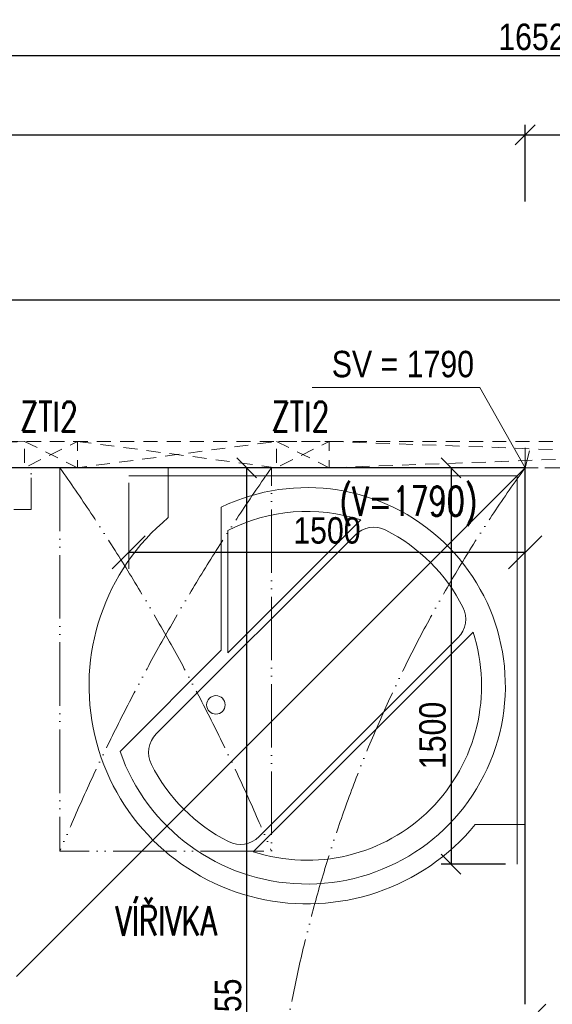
# Model space of a CAD drawing. Header units: millimetres. Extents: x -300958 to -108039, y 30118 to 292543.
# Tile 115 of 256: x -226915 to -224900, y 129955 to 133680. Entities that reach past the tile are written whole.
import ezdxf
from ezdxf.enums import TextEntityAlignment as Align

# ---------------------------------------------------------------- set-up
doc = ezdxf.new("R2010")
doc.units = ezdxf.units.MM
doc.header["$MEASUREMENT"] = 0
doc.linetypes.add('ACAD_ISO05W100', pattern=[33, 24, -3, 0, -3, 0, -3])
doc.linetypes.add('DGN Style 2', pattern=[879.857395, 527.914437, -351.942958])
doc.layers.get('0').update_dxf_attribs({"lineweight": 13})
doc.layers.get('Defpoints').update_dxf_attribs({"color": 3, "lineweight": 13})
for name, color, linetype, lineweight in [('dims', 7, 'Continuous', 9), ('Materiály', 1, 'Continuous', 13), ('obklad', 8, 'Continuous', 5), ('popis', 7, 'Continuous', 9), ('tenka', 7, 'Continuous', 13), ('walls', 7, 'Continuous', 13), ('zařizovací předměty', 7, 'Continuous', 9)]:
    doc.layers.add(name, color=color, linetype=linetype, lineweight=lineweight)
doc.styles.add('STYLE-0', font='ARIALN.TTF')
doc.styles.add('Style-Arial', font='arial.ttf')
doc.dimstyles.new('arch', dxfattribs={"dimscale": 50, "dimtxt": 2.5, "dimasz": 2.5, "dimexe": 1.25, "dimexo": 0.9, "dimtad": 1, "dimdec": 0, "dimtxsty": 'STYLE-0', "dimblk": 'ARCHTICK', "dimcen": 2.5, "dimadec": 0, "dimazin": 0, "dimtfac": 1, "dimtdec": 0, "dimtmove": 2, "dimatfit": 3, "dimldrblk": 'ARCHTICK', "dimfxl": 0, "dimarcsym": 0})

# ---------------------------------------------------------------- blocks, each defined once
blk = doc.blocks.new('_ArchTick')
at = {"color": 0, "linetype": 'ByBlock', "flags": 128}
blk.add_lwpolyline([(-0.5, -0.5), (0.5, 0.5)], dxfattribs=at)
blk = doc.blocks.new('*D269')
at = {"layer": 'Defpoints', "color": 0, "linetype": 'Continuous'}
for p in [(-224362.6, 133245), (-225002.6, 132917.2), (-224362.6, 132917.2)]:
    blk.add_point(p, dxfattribs=at)
at = {"layer": 'dims', "color": 0, "linetype": 'Continuous', "lineweight": -2}
for p, q in [((-225002.6, 132992.2), (-225002.6, 133282.5)), ((-224362.6, 132992.2), (-224362.6, 133282.5)), ((-225002.6, 133245), (-224362.6, 133245))]:
    blk.add_line(p, q, dxfattribs=at)
at = {"layer": 'dims', "color": 0, "linetype": 'Continuous', "lineweight": -2, "xscale": 75, "yscale": 75, "zscale": 75, "rotation": 180}
blk.add_blockref('_ArchTick', (-225002.6, 133245), dxfattribs=at)
at = {"layer": 'dims', "color": 0, "linetype": 'Continuous', "lineweight": -2, "xscale": 75, "yscale": 75, "zscale": 75}
blk.add_blockref('_ArchTick', (-224362.6, 133245), dxfattribs=at)
at = {"layer": 'dims', "color": 0, "linetype": 'Continuous', "insert": (-224689.6, 133342.5), "char_height": 100, "attachment_point": 5, "style": 'STYLE-0'}
blk.add_mtext('640', dxfattribs=at)
blk = doc.blocks.new('*D292')
at = {"layer": 'Defpoints', "color": 0, "linetype": 'Continuous'}
for p in [(-216682.6, 133545), (-216682.6, 132786.4), (-233207.6, 132745)]:
    blk.add_point(p, dxfattribs=at)
at = {"layer": 'dims', "color": 0, "linetype": 'Continuous', "lineweight": -2}
for p, q in [((-233207.6, 132820), (-233207.6, 133582.5)), ((-216682.6, 132861.4), (-216682.6, 133582.5)), ((-233207.6, 133545), (-216682.6, 133545))]:
    blk.add_line(p, q, dxfattribs=at)
at = {"layer": 'dims', "color": 0, "linetype": 'Continuous', "lineweight": -2, "xscale": 75, "yscale": 75, "zscale": 75, "rotation": 180}
blk.add_blockref('_ArchTick', (-233207.6, 133545), dxfattribs=at)
at = {"layer": 'dims', "color": 0, "linetype": 'Continuous', "lineweight": -2, "xscale": 75, "yscale": 75, "zscale": 75}
blk.add_blockref('_ArchTick', (-216682.6, 133545), dxfattribs=at)
at = {"layer": 'dims', "color": 0, "linetype": 'Continuous', "insert": (-224945.1, 133614.8), "char_height": 100, "attachment_point": 5, "style": 'STYLE-0'}
blk.add_mtext('16525', dxfattribs=at)
blk = doc.blocks.new('*D352')
at = {"layer": 'Defpoints', "color": 0, "linetype": 'Continuous'}
for p in [(-225002.6, 133245), (-225002.6, 133051.2), (-232592.6, 132745)]:
    blk.add_point(p, dxfattribs=at)
at = {"layer": 'dims', "color": 0, "linetype": 'Continuous', "lineweight": -2}
for p, q in [((-232592.6, 132820), (-232592.6, 133282.5)), ((-225002.6, 133126.2), (-225002.6, 133282.5)), ((-232592.6, 133245), (-225002.6, 133245))]:
    blk.add_line(p, q, dxfattribs=at)
at = {"layer": 'dims', "color": 0, "linetype": 'Continuous', "lineweight": -2, "xscale": 75, "yscale": 75, "zscale": 75, "rotation": 180}
blk.add_blockref('_ArchTick', (-232592.6, 133245), dxfattribs=at)
at = {"layer": 'dims', "color": 0, "linetype": 'Continuous', "lineweight": -2, "xscale": 75, "yscale": 75, "zscale": 75}
blk.add_blockref('_ArchTick', (-225002.6, 133245), dxfattribs=at)
at = {"layer": 'dims', "color": 0, "linetype": 'Continuous', "insert": (-228797.6, 133314.8), "char_height": 100, "attachment_point": 5, "style": 'STYLE-0'}
blk.add_mtext('7590', dxfattribs=at)
blk = doc.blocks.new('*D1452')
at = {"layer": 'Defpoints', "color": 0, "linetype": 'Continuous'}
for p in [(-225754.8, 131985), (-226056.5, 129430), (-225754.8, 129430)]:
    blk.add_point(p, dxfattribs=at)
at = {"layer": 'dims', "color": 0, "linetype": 'Continuous', "lineweight": -2}
for p, q in [((-225829.8, 131985), (-226094, 131985)), ((-226056.5, 131985), (-226056.5, 129430)), ((-225829.8, 129430), (-226094, 129430))]:
    blk.add_line(p, q, dxfattribs=at)
at = {"layer": 'dims', "color": 0, "linetype": 'Continuous', "lineweight": -2, "xscale": 75, "yscale": 75, "zscale": 75}
for p, rotation in [((-226056.5, 131985), 90), ((-226056.5, 129430), 270)]:
    blk.add_blockref('_ArchTick', p, dxfattribs=dict(at, rotation=rotation))
at = {"layer": 'dims', "color": 0, "linetype": 'Continuous', "insert": (-226126.3, 129925.1), "char_height": 100, "attachment_point": 5, "rotation": 90, "style": 'STYLE-0'}
blk.add_mtext('2555', dxfattribs=at)
blk = doc.blocks.new('*D1455')
at = {"layer": 'Defpoints', "color": 0, "linetype": 'Continuous'}
for p in [(-224981.1, 131985), (-225282.9, 130485), (-225002.6, 130485)]:
    blk.add_point(p, dxfattribs=at)
at = {"layer": 'dims', "color": 0, "linetype": 'Continuous', "lineweight": -2}
for p, q in [((-225056.1, 131985), (-225320.4, 131985)), ((-225282.9, 131985), (-225282.9, 130485)), ((-225077.6, 130485), (-225320.4, 130485))]:
    blk.add_line(p, q, dxfattribs=at)
at = {"layer": 'dims', "color": 0, "linetype": 'Continuous', "lineweight": -2, "xscale": 75, "yscale": 75, "zscale": 75}
for p, rotation in [((-225282.9, 131985), 90), ((-225282.9, 130485), 270)]:
    blk.add_blockref('_ArchTick', p, dxfattribs=dict(at, rotation=rotation))
at = {"layer": 'dims', "color": 0, "linetype": 'Continuous', "insert": (-225352.7, 130972.2), "char_height": 100, "attachment_point": 5, "rotation": 90, "style": 'STYLE-0'}
blk.add_mtext('1500', dxfattribs=at)
blk = doc.blocks.new('*D1456')
at = {"layer": 'Defpoints', "color": 0, "linetype": 'Continuous'}
for p in [(-225002.6, 132060.2), (-226502.6, 131928.5), (-225002.6, 131665.1)]:
    blk.add_point(p, dxfattribs=at)
at = {"layer": 'dims', "linetype": 'Continuous', "lineweight": 0}
for p, q in [((-225002.6, 132060.2), (-225002.6, 131602.6)), ((-226502.6, 131928.5), (-226502.6, 131602.6))]:
    blk.add_line(p, q, dxfattribs=at)
at = {"layer": 'dims', "color": 0, "linetype": 'Continuous', "lineweight": -2}
blk.add_line((-226502.6, 131665.1), (-225002.6, 131665.1), dxfattribs=at)
at = {"layer": 'dims', "color": 0, "linetype": 'Continuous', "lineweight": -2, "xscale": 125, "yscale": 125, "zscale": 125, "rotation": 180}
blk.add_blockref('_ArchTick', (-226502.6, 131665.1), dxfattribs=at)
at = {"layer": 'dims', "color": 0, "linetype": 'Continuous', "lineweight": -2, "xscale": 125, "yscale": 125, "zscale": 125}
blk.add_blockref('_ArchTick', (-225002.6, 131665.1), dxfattribs=at)
at = {"layer": 'dims', "color": 0, "linetype": 'Continuous', "insert": (-225752.6, 131747.4), "char_height": 100, "attachment_point": 5, "style": 'STYLE-0'}
blk.add_mtext('1500', dxfattribs=at)

msp = doc.modelspace()

# ---------------------------------------------------------------- hatches: boundary and pattern name
at = {"layer": 'Materiály', "linetype": 'Continuous'}
h = msp.add_hatch(dxfattribs=at)
h.set_pattern_fill('ANSI31', color=256, scale=500, style=0)
edge = h.paths.add_edge_path()
edge.add_spline(control_points=[(-225002.6, 128765), (-224968.3, 128838.2), (-224942.6, 128915)], knot_values=[0.865605, 0.865605, 0.865605, 1, 1, 1], weights=[1, 0.98711, 0.977685], degree=2, periodic=0)
edge.add_line((-224942.6, 128915), (-225002.6, 128915))
edge.add_line((-225002.6, 128915), (-225002.6, 128765))
edge = h.paths.add_edge_path()
edge.add_line((-224362.6, 128765), (-223022.6, 128765))
edge.add_line((-223022.6, 128765), (-223022.6, 128915))
edge.add_line((-223022.6, 128915), (-224362.6, 128915))
edge.add_line((-224362.6, 128915), (-224362.6, 128775))
edge.add_arc((-223114.4, 129365), 1380.6, 199.0225, 205.2991, ccw=False)
edge.add_line((-224419.6, 128915), (-224942.6, 128915))
edge.add_spline(control_points=[(-224942.6, 128915), (-224968.3, 128838.2), (-225002.6, 128765)], knot_values=[0.865605, 0.865605, 0.865605, 1, 1, 1], weights=[0.977685, 0.98711, 1], degree=2, periodic=0)
edge.add_line((-225002.6, 128765), (-224362.6, 128765))
h.paths.add_polyline_path([(-224362.6, 128915), (-224419.6, 128915, 0.027393), (-224362.6, 128775)], flags=17)
h.paths.add_polyline_path([(-224970.1, 129880), (-224852.6, 129880), (-224852.6, 129955), (-225002.6, 129955), (-225002.3, 129954.5), (-225002.1, 129953.9), (-225001.8, 129953.4), (-225001.6, 129952.9), (-225001.4, 129952.3), (-225001.1, 129951.8), (-225000.9, 129951.3), (-225000.6, 129950.8), (-225000.4, 129950.2), (-225000.1, 129949.7), (-224999.9, 129949.2), (-224999.6, 129948.6), (-224999.4, 129948.1), (-224999.1, 129947.6), (-224998.9, 129947), (-224998.7, 129946.5), (-224998.4, 129946), (-224998.2, 129945.5), (-224997.9, 129944.9), (-224997.7, 129944.4), (-224997.4, 129943.9), (-224997.2, 129943.3), (-224996.9, 129942.8), (-224996.7, 129942.3), (-224996.5, 129941.7), (-224996.2, 129941.2), (-224996, 129940.7), (-224995.7, 129940.1), (-224995.5, 129939.6), (-224995.3, 129939.1), (-224995, 129938.5), (-224994.8, 129938), (-224994.5, 129937.5), (-224994.3, 129936.9), (-224994, 129936.4), (-224993.8, 129935.9), (-224993.6, 129935.3), (-224993.3, 129934.8), (-224993.1, 129934.3), (-224992.8, 129933.7), (-224992.6, 129933.2), (-224992.4, 129932.7), (-224992.1, 129932.1), (-224991.9, 129931.6), (-224991.6, 129931.1), (-224991.4, 129930.5), (-224991.2, 129930), (-224990.9, 129929.5), (-224990.7, 129928.9), (-224990.5, 129928.4), (-224990.2, 129927.8), (-224990, 129927.3), (-224989.7, 129926.8), (-224989.5, 129926.2), (-224989.3, 129925.7), (-224989, 129925.2), (-224988.8, 129924.6), (-224988.6, 129924.1), (-224988.3, 129923.6), (-224988.1, 129923), (-224987.9, 129922.5), (-224987.6, 129921.9), (-224987.4, 129921.4), (-224987.2, 129920.9), (-224986.9, 129920.3), (-224986.7, 129919.8), (-224986.4, 129919.3), (-224986.2, 129918.7), (-224986, 129918.2), (-224985.7, 129917.6), (-224985.5, 129917.1), (-224985.3, 129916.6), (-224985, 129916), (-224984.8, 129915.5), (-224984.6, 129914.9), (-224984.3, 129914.4), (-224984.1, 129913.9), (-224983.9, 129913.3), (-224983.7, 129912.8), (-224983.4, 129912.2), (-224983.2, 129911.7), (-224983, 129911.2), (-224982.7, 129910.6), (-224982.5, 129910.1), (-224982.3, 129909.5), (-224982, 129909), (-224981.8, 129908.5), (-224981.6, 129907.9), (-224981.3, 129907.4), (-224981.1, 129906.8), (-224980.9, 129906.3), (-224980.7, 129905.7), (-224980.4, 129905.2), (-224980.2, 129904.7), (-224980, 129904.1), (-224979.7, 129903.6), (-224979.5, 129903), (-224979.3, 129902.5), (-224979.1, 129901.9), (-224978.8, 129901.4), (-224978.6, 129900.9), (-224978.4, 129900.3), (-224978.2, 129899.8), (-224977.9, 129899.2), (-224977.7, 129898.7), (-224977.5, 129898.1), (-224977.2, 129897.6), (-224977, 129897.1), (-224976.8, 129896.5), (-224976.6, 129896), (-224976.3, 129895.4), (-224976.1, 129894.9), (-224975.9, 129894.3), (-224975.7, 129893.8), (-224975.4, 129893.2), (-224975.2, 129892.7), (-224975, 129892.1), (-224974.8, 129891.6), (-224974.6, 129891.1), (-224974.3, 129890.5), (-224974.1, 129890), (-224973.9, 129889.4), (-224973.7, 129888.9), (-224973.4, 129888.3), (-224973.2, 129887.8), (-224973, 129887.2), (-224972.8, 129886.7), (-224972.5, 129886.1), (-224972.3, 129885.6), (-224972.1, 129885), (-224971.9, 129884.5), (-224971.7, 129883.9), (-224971.4, 129883.4), (-224971.2, 129882.9), (-224971, 129882.3), (-224970.8, 129881.8), (-224970.6, 129881.2), (-224970.3, 129880.7), (-224970.1, 129880.1)])
h.paths.add_polyline_path([(-225002.6, 129955), (-224987.7, 129922.1), (-224987.9, 129922.5), (-224988.1, 129923), (-224988.3, 129923.6), (-224988.6, 129924.1), (-224988.8, 129924.6), (-224989, 129925.2), (-224989.3, 129925.7), (-224989.5, 129926.2), (-224989.7, 129926.8), (-224990, 129927.3), (-224990.2, 129927.8), (-224990.5, 129928.4), (-224990.7, 129928.9), (-224990.9, 129929.5), (-224991.2, 129930), (-224991.4, 129930.5), (-224991.6, 129931.1), (-224991.9, 129931.6), (-224992.1, 129932.1), (-224992.4, 129932.7), (-224992.6, 129933.2), (-224992.8, 129933.7), (-224993.1, 129934.3), (-224993.3, 129934.8), (-224993.6, 129935.3), (-224993.8, 129935.9), (-224994, 129936.4), (-224994.3, 129936.9), (-224994.5, 129937.5), (-224994.8, 129938), (-224995, 129938.5), (-224995.3, 129939.1), (-224995.5, 129939.6), (-224995.7, 129940.1), (-224996, 129940.7), (-224996.2, 129941.2), (-224996.5, 129941.7), (-224996.7, 129942.3), (-224996.9, 129942.8), (-224997.2, 129943.3), (-224997.4, 129943.9), (-224997.7, 129944.4), (-224997.9, 129944.9), (-224998.2, 129945.5), (-224998.4, 129946), (-224998.7, 129946.5), (-224998.9, 129947), (-224999.1, 129947.6), (-224999.4, 129948.1), (-224999.6, 129948.6), (-224999.9, 129949.2), (-225000.1, 129949.7), (-225000.4, 129950.2), (-225000.6, 129950.8), (-225000.9, 129951.3), (-225001.1, 129951.8), (-225001.4, 129952.3), (-225001.6, 129952.9), (-225001.8, 129953.4), (-225002.1, 129953.9), (-225002.3, 129954.5)])
h.paths.add_polyline_path([(-224987.7, 129922.1), (-224973.6, 129888.6), (-224973.7, 129888.9), (-224973.9, 129889.4), (-224974.1, 129890), (-224974.3, 129890.5), (-224974.6, 129891.1), (-224974.8, 129891.6), (-224975, 129892.1), (-224975.2, 129892.7), (-224975.4, 129893.2), (-224975.7, 129893.8), (-224975.9, 129894.3), (-224976.1, 129894.9), (-224976.3, 129895.4), (-224976.6, 129896), (-224976.8, 129896.5), (-224977, 129897.1), (-224977.2, 129897.6), (-224977.5, 129898.1), (-224977.7, 129898.7), (-224977.9, 129899.2), (-224978.2, 129899.8), (-224978.4, 129900.3), (-224978.6, 129900.9), (-224978.8, 129901.4), (-224979.1, 129901.9), (-224979.3, 129902.5), (-224979.5, 129903), (-224979.7, 129903.6), (-224980, 129904.1), (-224980.2, 129904.7), (-224980.4, 129905.2), (-224980.7, 129905.7), (-224980.9, 129906.3), (-224981.1, 129906.8), (-224981.3, 129907.4), (-224981.6, 129907.9), (-224981.8, 129908.5), (-224982, 129909), (-224982.3, 129909.5), (-224982.5, 129910.1), (-224982.7, 129910.6), (-224983, 129911.2), (-224983.2, 129911.7), (-224983.4, 129912.2), (-224983.7, 129912.8), (-224983.9, 129913.3), (-224984.1, 129913.9), (-224984.3, 129914.4), (-224984.6, 129914.9), (-224984.8, 129915.5), (-224985, 129916), (-224985.3, 129916.6), (-224985.5, 129917.1), (-224985.7, 129917.6), (-224986, 129918.2), (-224986.2, 129918.7), (-224986.4, 129919.3), (-224986.7, 129919.8), (-224986.9, 129920.3), (-224987.2, 129920.9), (-224987.4, 129921.4), (-224987.6, 129921.9)])
h.paths.add_polyline_path([(-224973.6, 129888.6), (-224960.2, 129854.7), (-224960.3, 129854.7), (-224960.5, 129855.3), (-224960.7, 129855.8), (-224960.9, 129856.4), (-224961.1, 129856.9), (-224961.3, 129857.5), (-224961.5, 129858.1), (-224961.7, 129858.6), (-224962, 129859.2), (-224962.2, 129859.7), (-224962.4, 129860.3), (-224962.6, 129860.8), (-224962.8, 129861.4), (-224963, 129861.9), (-224963.2, 129862.5), (-224963.4, 129863), (-224963.6, 129863.6), (-224963.9, 129864.1), (-224964.1, 129864.7), (-224964.3, 129865.2), (-224964.5, 129865.8), (-224964.7, 129866.3), (-224964.9, 129866.9), (-224965.1, 129867.5), (-224965.4, 129868), (-224965.6, 129868.6), (-224965.8, 129869.1), (-224966, 129869.7), (-224966.2, 129870.2), (-224966.4, 129870.8), (-224966.6, 129871.3), (-224966.9, 129871.9), (-224967.1, 129872.4), (-224967.3, 129873), (-224967.5, 129873.5), (-224967.7, 129874.1), (-224967.9, 129874.6), (-224968.2, 129875.2), (-224968.4, 129875.7), (-224968.6, 129876.3), (-224968.8, 129876.8), (-224969, 129877.4), (-224969.3, 129877.9), (-224969.5, 129878.5), (-224969.7, 129879), (-224969.9, 129879.6), (-224970.1, 129880.1), (-224970.3, 129880.7), (-224970.6, 129881.2), (-224970.8, 129881.8), (-224971, 129882.3), (-224971.2, 129882.9), (-224971.4, 129883.4), (-224971.7, 129883.9), (-224971.9, 129884.5), (-224972.1, 129885), (-224972.3, 129885.6), (-224972.5, 129886.1), (-224972.8, 129886.7), (-224973, 129887.2), (-224973.2, 129887.8), (-224973.4, 129888.3)])
h.paths.add_polyline_path([(-224947.8, 129820.1), (-224946, 129815), (-224946, 129815), (-224946.2, 129815.6), (-224946.4, 129816.1), (-224946.6, 129816.7), (-224946.8, 129817.2), (-224946.9, 129817.8), (-224947.1, 129818.4), (-224947.3, 129818.9), (-224947.5, 129819.5), (-224947.7, 129820.1)])
h.paths.add_polyline_path([(-224960.2, 129854.6), (-224947.8, 129820.2), (-224947.9, 129820.6), (-224948.1, 129821.2), (-224948.3, 129821.8), (-224948.5, 129822.3), (-224948.7, 129822.9), (-224948.9, 129823.4), (-224949.1, 129824), (-224949.3, 129824.6), (-224949.5, 129825.1), (-224949.7, 129825.7), (-224949.9, 129826.2), (-224950.1, 129826.8), (-224950.3, 129827.4), (-224950.5, 129827.9), (-224950.7, 129828.5), (-224950.9, 129829.1), (-224951.1, 129829.6), (-224951.3, 129830.2), (-224951.5, 129830.7), (-224951.7, 129831.3), (-224951.9, 129831.9), (-224952.1, 129832.4), (-224952.3, 129833), (-224952.5, 129833.5), (-224952.7, 129834.1), (-224952.9, 129834.7), (-224953.1, 129835.2), (-224953.3, 129835.8), (-224953.5, 129836.3), (-224953.7, 129836.9), (-224953.9, 129837.5), (-224954.1, 129838), (-224954.3, 129838.6), (-224954.5, 129839.1), (-224954.7, 129839.7), (-224954.9, 129840.2), (-224955.1, 129840.8), (-224955.3, 129841.4), (-224955.5, 129841.9), (-224955.7, 129842.5), (-224955.9, 129843), (-224956.1, 129843.6), (-224956.3, 129844.2), (-224956.5, 129844.7), (-224956.7, 129845.3), (-224957, 129845.8), (-224957.2, 129846.4), (-224957.4, 129846.9), (-224957.6, 129847.5), (-224957.8, 129848.1), (-224958, 129848.6), (-224958.2, 129849.2), (-224958.4, 129849.7), (-224958.6, 129850.3), (-224958.8, 129850.8), (-224959, 129851.4), (-224959.2, 129851.9), (-224959.4, 129852.5), (-224959.6, 129853.1), (-224959.9, 129853.6), (-224960.1, 129854.2)])

# ---------------------------------------------------------------- linework, layer by layer
at = {"layer": 'obklad', "linetype": 'Continuous', "flags": 128}
msp.add_lwpolyline([(-225032.6, 130485), (-225032.6, 131955), (-226502.6, 131955)], dxfattribs=at)
at = {"layer": 'popis', "flags": 128}
msp.add_lwpolyline([(-225808.2, 132288.4), (-225173.9, 132288.4), (-225002.6, 131985), (-224986.3, 132048.7)], dxfattribs=at)
at = {"layer": 'tenka', "linetype": 'DGN Style 2', "ltscale": 0.1, "flags": 128}
for points in [[(-228701.9, 132085), (-226896.5, 131985), (-228701.9, 131985), (-226896.5, 132085)], [(-226896.5, 132085), (-226696.5, 131985), (-226896.5, 131985), (-226696.5, 132085)], [(-226696.5, 132085), (-225943.6, 131985), (-226696.5, 131985), (-225943.6, 132085)], [(-225943.6, 132085), (-225743.6, 131985), (-225943.6, 131985), (-225743.6, 132085)], [(-225743.6, 132085), (-223022.6, 131985), (-225743.6, 131985), (-223022.6, 132085)]]:
    msp.add_lwpolyline(points, dxfattribs=at)
for points in [[(-228701.9, 131985), (-223022.6, 131985), (-223022.6, 132085), (-228701.9, 132085)], [(-226896.5, 131985), (-226696.5, 131985), (-226696.5, 132085), (-226896.5, 132085)], [(-225943.6, 131985), (-225743.6, 131985), (-225743.6, 132085), (-225943.6, 132085)]]:
    msp.add_lwpolyline(points, close=True, dxfattribs=at)
at = {"layer": 'tenka', "linetype": 'Continuous', "flags": 128}
msp.add_lwpolyline([(-226927.6, 130060), (-225002.6, 131985)], dxfattribs=at)
at = {"layer": 'tenka', "linetype": 'ACAD_ISO05W100', "ltscale": 10, "flags": 128}
msp.add_lwpolyline([(-226762.6, 131985), (-226762.6, 130535), (-225962.6, 130535), (-225962.6, 131985)], dxfattribs=at)
for points in [[(-225962.6, 131985, 0.054417), (-226762.6, 130535)], [(-226762.6, 131985, -0.054417), (-225962.6, 130535)], [(-225002.6, 131985, 0.325581), (-225002.6, 125965)]]:
    msp.add_lwpolyline(points, format="xyb", dxfattribs=at)
at = {"layer": 'walls', "linetype": 'Continuous', "lineweight": 30}
for p, q in [((-233207.6, 132620), (-216682.6, 132620)), ((-225002.6, 131985), (-232592.6, 131985))]:
    msp.add_line(p, q, dxfattribs=at)
at = {"layer": 'walls', "linetype": 'Continuous', "lineweight": 30, "flags": 128}
msp.add_lwpolyline([(-225002.6, 129955), (-225002.6, 131985)], dxfattribs=at)
at = {"layer": 'zařizovací předměty', "linetype": 'ACAD_ISO05W100', "lineweight": 0, "ltscale": 5}
msp.add_lwpolyline([(-226871.6, 131985), (-227762.6, 131985), (-227762.6, 131827.5), (-226871.6, 131827.5)], close=True, dxfattribs=at)
at = {"layer": 'zařizovací předměty', "linetype": 'Continuous', "lineweight": 0, "flags": 128}
for points in [[(-225191.2, 130635), (-225002.6, 130635), (-225002.6, 131985), (-226352.6, 131985), (-226352.6, 131796.4, 1.100505)], [(-226535.4, 130911.8, 2.617322), (-226152.6, 131835.9), (-226152.6, 131294.6)], [(-226127.6, 131747.9, -0.198912), (-225624, 131787.8), (-226127.6, 131284.3)], [(-226398.2, 130978.3), (-225645.9, 131730.6, -0.323907), (-225530.1, 131749.1, -0.160263), (-225238.4, 131457.5, -0.323907), (-225257, 131341.7), (-226009.3, 130589.4, -0.323907), (-226125.1, 130570.8, -0.160263), (-226416.7, 130862.5, -0.323907)]]:
    msp.add_lwpolyline(points, format="xyb", close=True, dxfattribs=at)
msp.add_lwpolyline([(-226031.2, 130532.2, 0.612372), (-225199.8, 131363.5), (-226031.2, 130532.2)], format="xyb", dxfattribs=at)
at = {"layer": 'zařizovací předměty', "linetype": 'Continuous', "lineweight": 0}
msp.add_circle((-226172.6, 131088), 35, dxfattribs=at)

# ---------------------------------------------------------------- texts
at = {"layer": 'dims', "linetype": 'Continuous', "style": 'STYLE-0'}
msp.add_text('SV = 1790', height=100, dxfattribs=at).set_placement((-225465.2, 132377.5), align=Align.MIDDLE_CENTER)
at = {"layer": 'obklad', "linetype": 'Continuous', "insert": (-225704.3, 131911.5), "char_height": 112, "attachment_point": 4, "rotation": 0.0012, "line_spacing_factor": 0.765173, "style": 'Style-Arial'}
msp.add_mtext('\\A1;{\\Fromans|c238;\\W0.7143; \\P(V=1790)}', dxfattribs=at)
at = {"layer": 'zařizovací předměty', "linetype": 'Continuous', "char_height": 112, "attachment_point": 4, "rotation": 0.0012, "line_spacing_factor": 0.765173, "style": 'Style-Arial'}
for s, insert in [('{\\Fromans|c238;\\W0.71429;ZTI2}', (-226913.7, 132178.6)), ('{\\Fromans|c238;\\W0.71429;ZTI2}', (-225961.9, 132178.6)), ('{\\Fromans|c238;\\W0.71429;VÍŘIVKA}', (-226552.6, 130270.7))]:
    msp.add_mtext(s, dxfattribs=dict(at, insert=insert))

# ---------------------------------------------------------------- dimensions: what is measured, and where the dimension line sits
at = {"layer": 'dims', "linetype": 'Continuous'}
for base, p1, p2, override, picture, middle in [((-216682.6, 133545), (-233207.6, 132745), (-216682.6, 132786.4), {"dimtxt": 2, "dimasz": 1.5, "dimexe": 0.75, "dimexo": 1.5, "dimgap": 0.375, "dimcen": 0.05}, '*D292', (-224945.1, 133614.8)), ((-225002.6, 133245), (-232592.6, 132745), (-225002.6, 133051.2), {"dimtxt": 2, "dimasz": 1.5, "dimexe": 0.75, "dimexo": 1.5, "dimgap": 0.375, "dimcen": 0.05}, '*D352', (-228797.6, 133314.8)), ((-225002.6, 131665.1), (-226502.6, 131928.5), (-225002.6, 132060.2), {"dimtxt": 2, "dimexo": 0, "dimcen": 0.001, "dimclre": 256, "dimlwe": 0}, '*D1456', (-225752.6, 131747.4))]:
    dim = msp.add_linear_dim(base=base, p1=p1, p2=p2, dimstyle='arch', override=override, dxfattribs=at)
    dim.commit()
    dim.dimension.update_dxf_attribs({"geometry": picture, "text_midpoint": middle})
dim = msp.add_linear_dim(base=(-224362.6, 133245), p1=(-225002.6, 132917.2), p2=(-224362.6, 132917.2), dimstyle='arch', override={"dimtxt": 2, "dimasz": 1.5, "dimexe": 0.75, "dimexo": 1.5, "dimgap": 0.375, "dimcen": 0.05}, dxfattribs=at)
dim.commit()
dim.dimension.update_dxf_attribs({"geometry": '*D269', "text_midpoint": (-224689.6, 133342.5), "dimtype": 160})
for base, p1, p2, picture, middle in [((-226056.5, 129430), (-225754.8, 131985), (-225754.8, 129430), '*D1452', (-226126.3, 129925.1)), ((-225282.9, 130485), (-224981.1, 131985), (-225002.6, 130485), '*D1455', (-225352.7, 130972.2))]:
    dim = msp.add_linear_dim(base=base, p1=p1, p2=p2, angle=270, dimstyle='arch', override={"dimtxt": 2, "dimasz": 1.5, "dimexe": 0.75, "dimexo": 1.5, "dimgap": 0.375, "dimcen": 0.05}, dxfattribs=at)
    dim.commit()
    dim.dimension.update_dxf_attribs({"geometry": picture, "text_midpoint": middle, "dimtype": 160})

doc.saveas('drawing.dxf')
